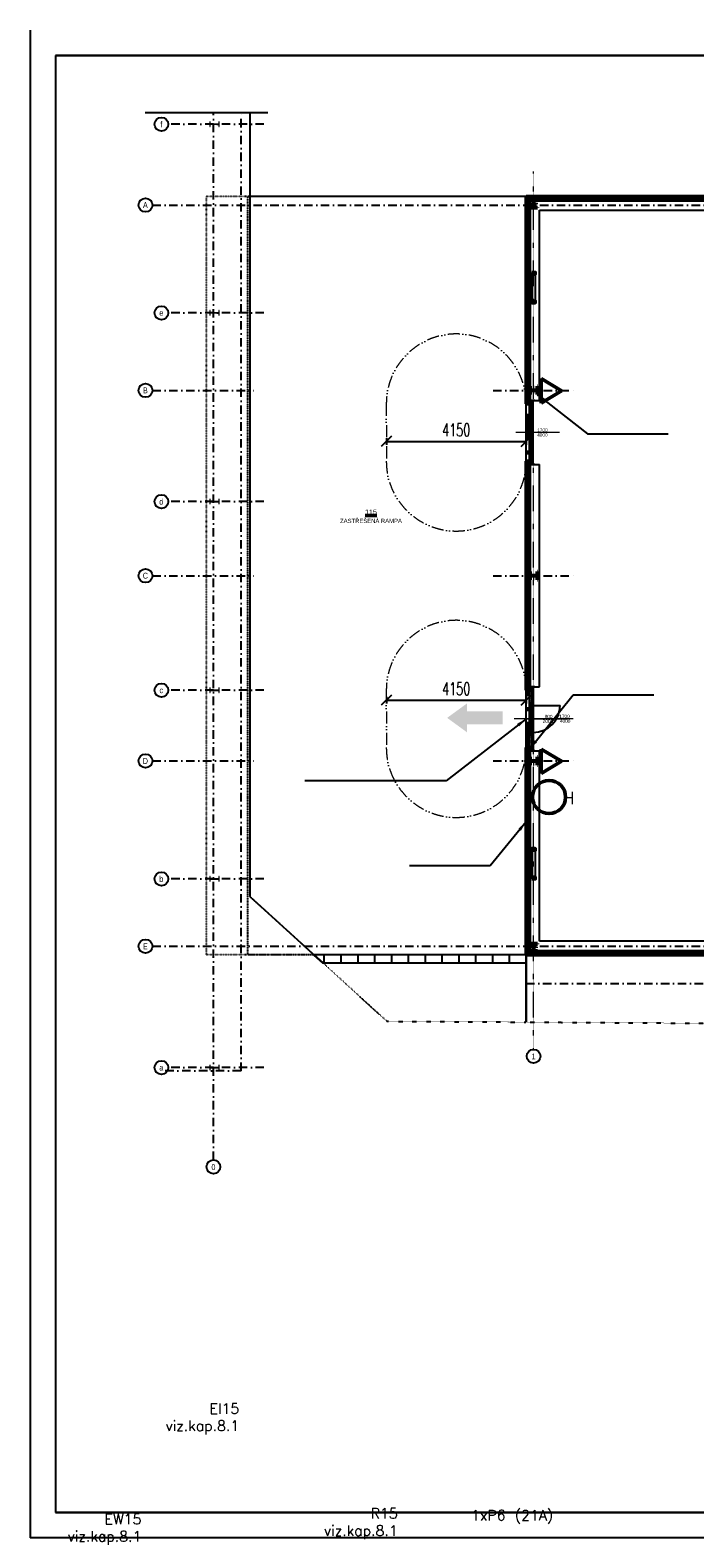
# Model space of a CAD drawing. Header units: millimetres. Extents: x 2886542 to 7567581, y -792623 to 134766.
# Tile 167 of 256: x 4482546 to 4502273, y -336834 to -292085. Entities that reach past the tile are written whole.
import ezdxf
from ezdxf.enums import TextEntityAlignment as Align

# ---------------------------------------------------------------- set-up
doc = ezdxf.new("R2010")
doc.units = ezdxf.units.MM
for name, pattern in [('ACAD_ISO04W100', [30, 24, -3, 0, -3]), ('ACAD_ISO12W100', [21, 12, -3, 0, -3, 0, -3]), ('DASHDOT', [1, 0.5, -0.25, 0, -0.25]), ('DASHDOTX2', [50.8, 25.4, -12.7, 0, -12.7]), ('DIVIDE', [1.25, 0.5, -0.25, 0, -0.25, 0, -0.25]), ('DOT', [0.25, 0, -0.25])]:
    doc.linetypes.add(name, pattern=pattern)
for name, color, linetype, lineweight in [('_STAVAJICI KCE', 9, 'Continuous', 9), ('CKDVERE_', 7, 'Continuous', 25), ('CKDVERE_OSY', 1, 'Continuous', 18), ('CKDVERE_POPIS', 3, 'Continuous', 25), ('CKDVERE_PRAH', 7, 'Continuous', 25), ('CKDVERE_ZARUBNE_RAM', 5, 'Continuous', 25), ('CKPOPISM', 250, 'Continuous', 50), ('CKPOPISM_POPIS', 3, 'Continuous', 25), ('CKPROSTUPY_NADROVINOU', 7, 'DASHDOT', 25), ('CKRASTR', 7, 'DASHDOT', 18), ('CKRASTR_POPIS', 3, 'Continuous', 25), ('CKSTENY_NADROVINOU', 7, 'DIVIDE', 25), ('CKSTENY_PODROVINOU', 7, 'Continuous', 25), ('CKSTENY_REZ', 6, 'Continuous', 50), ('CSPROFILY_OSY', 1, 'DASHDOT', 18), ('CSPROFILY_REZY', 4, 'Continuous', 50), ('pohledy', 7, 'Continuous', 25), ('Text obecně', 7, 'Continuous', 25), ('základy', 5, 'Continuous', 30)]:
    doc.layers.add(name, color=color, linetype=linetype, lineweight=lineweight)
doc.layers.add('CKDVERE_DORAZ', color=7, linetype='DOT', lineweight=25, plot=False)
doc.layers.add('požárničina', color=10, linetype='Continuous')
doc.styles.add('ARIAL', font='arial.ttf')
doc.styles.add('DVERE', font='SIMPLEX.shx', dxfattribs={"width": 0.65})
doc.styles.add('ROMANT', font='romant')
doc.styles.get("Standard").update_dxf_attribs({"font": 'arial.ttf'})
doc.linetypes.add('PRERUSENI', pattern='A,60,[100,CADKON.SHX,S=2.5,R=0,X=0,Y=0],-10', length=70)
doc.dimstyles.new('1_75', dxfattribs={"dimscale": 75, "dimtxt": 2.5, "dimasz": 2, "dimexe": 0.7, "dimexo": 0.625, "dimgap": 1, "dimtad": 1, "dimdec": 0, "dimrnd": 1, "dimtxsty": 'DVERE', "dimblk": 'OBLIQUE', "dimcen": 1.5, "dimclrd": 256, "dimclre": 256, "dimclrt": 4, "dimadec": 0, "dimazin": 0, "dimtm": 1e-09, "dimtfac": 1, "dimtdec": 0, "dimtix": 1, "dimtmove": 2, "dimatfit": 3, "dimldrblk": 'OBLIQUE', "dimfxl": 0, "dimarcsym": 0})
doc.dimstyles.new('úhlová', dxfattribs={"dimscale": 0.2, "dimtxt": 2.5, "dimasz": 1.5, "dimexe": 0, "dimexo": 3, "dimgap": 1, "dimtad": 1, "dimdec": 0, "dimzin": 0, "dimdsep": 46, "dimtxsty": 'ROMANT', "dimcen": 5, "dimclrd": 256, "dimclre": 256, "dimclrt": 7, "dimadec": 1, "dimazin": 0, "dimtfac": 1, "dimtdec": 0, "dimtix": 1, "dimtmove": 2, "dimatfit": 3, "dimfxl": 0, "dimtvp": 2, "dimtolj": 1, "dimtzin": 0, "dimarcsym": 0})

# ---------------------------------------------------------------- blocks, each defined once
blk = doc.blocks.new('CK_S_EXT_HEAHEA240')
for p, q in [((-120, 115), (120, 115)), ((-120, 115), (-120, 103)), ((-120, 103), (-24.75, 103)), ((-3.75, -82), (-3.75, 82)), ((3.75, -82), (3.75, 82)), ((120, 103), (24.75, 103)), ((120, 115), (120, 103)), ((-120, -115), (-120, -103)), ((-120, -103), (-24.75, -103)), ((-120, -115), (120, -115)), ((120, -103), (24.75, -103)), ((120, -115), (120, -103))]:
    blk.add_line(p, q)
for centre, start, end in [((-24.75, 82), 0, 90), ((24.75, 82), 90, 180), ((-24.75, -82), 270, 0), ((24.75, -82), 180, 270)]:
    blk.add_arc(centre, 21, start, end)
blk = doc.blocks.new('CKBL2010716104239', base_point=(56620, 80819))
blk = doc.blocks.new('_Oblique')
at = {"color": 0, "linetype": 'ByBlock', "lineweight": -2}
blk.add_line((-0.5, -0.5), (0.5, 0.5), dxfattribs=at)
blk = doc.blocks.new('*D5209')
at = {"layer": 'Defpoints', "color": 0, "linetype": 'Continuous', "lineweight": 50}
for p in [(4493117, -304102), (4497266, -304030), (4497266, -304290)]:
    blk.add_point(p, dxfattribs=at)
at = {"layer": 'požárničina', "color": 7, "linetype": 'Continuous', "lineweight": -2}
for p, q in [((4493117, -304196), (4493117, -304395)), ((4497266, -304124), (4497266, -304395))]:
    blk.add_line(p, q, dxfattribs=at)
at = {"layer": 'požárničina', "color": 7, "lineweight": -2}
blk.add_line((4493117, -304290), (4497266, -304290), dxfattribs=at)
at = {"layer": 'požárničina', "color": 7, "linetype": 'Continuous', "lineweight": -2, "xscale": 300, "yscale": 300, "zscale": 300, "rotation": 180}
blk.add_blockref('_Oblique', (4493117, -304290), dxfattribs=at)
at = {"layer": 'požárničina', "color": 7, "linetype": 'Continuous', "lineweight": -2, "xscale": 300, "yscale": 300, "zscale": 300}
blk.add_blockref('_Oblique', (4497266, -304290), dxfattribs=at)
at = {"layer": 'požárničina', "color": 7, "linetype": 'Continuous', "lineweight": 9, "insert": (4495191, -303952), "char_height": 375, "attachment_point": 5, "style": 'DVERE'}
blk.add_mtext('4150', dxfattribs=at)
blk = doc.blocks.new('*D5210')
at = {"layer": 'Defpoints', "color": 0, "linetype": 'Continuous', "lineweight": 50}
for p in [(4493117, -311782), (4497266, -311709), (4497266, -311969)]:
    blk.add_point(p, dxfattribs=at)
at = {"layer": 'požárničina', "color": 7, "linetype": 'Continuous', "lineweight": -2}
for p, q in [((4493117, -311875), (4493117, -312074)), ((4497266, -311803), (4497266, -312074))]:
    blk.add_line(p, q, dxfattribs=at)
at = {"layer": 'požárničina', "color": 7, "lineweight": -2}
blk.add_line((4493117, -311969), (4497266, -311969), dxfattribs=at)
at = {"layer": 'požárničina', "color": 7, "linetype": 'Continuous', "lineweight": -2, "xscale": 300, "yscale": 300, "zscale": 300, "rotation": 180}
blk.add_blockref('_Oblique', (4493117, -311969), dxfattribs=at)
at = {"layer": 'požárničina', "color": 7, "linetype": 'Continuous', "lineweight": -2, "xscale": 300, "yscale": 300, "zscale": 300}
blk.add_blockref('_Oblique', (4497266, -311969), dxfattribs=at)
at = {"layer": 'požárničina', "color": 7, "linetype": 'Continuous', "lineweight": 9, "insert": (4495191, -311632), "char_height": 375, "attachment_point": 5, "style": 'DVERE'}
blk.add_mtext('4150', dxfattribs=at)

msp = doc.modelspace()

# ---------------------------------------------------------------- hatches: boundary and pattern name
at = {"layer": 'požárničina', "linetype": 'ACAD_ISO04W100', "lineweight": 50, "ltscale": 50, "extrusion": (0, 0, -1)}
h = msp.add_hatch(color=256, dxfattribs=at)
h.paths.add_polyline_path([(-4495506.2, -312686.5), (-4496571.2, -312686.5), (-4496571.2, -312306.9), (-4495506.2, -312306.9)])
h.paths.add_polyline_path([(-4495506.2, -312922.1), (-4495506.2, -312686.5), (-4495506.2, -312306.9), (-4495506.2, -312071.4), (-4494921.7, -312496.7)])

# ---------------------------------------------------------------- linework, layer by layer
at = {"layer": '_STAVAJICI KCE', "color": 0}
for points in [[(4487891.2, -294944), (4487891.2, -294894.8, -0.4142136), (4487906.2, -294879.8), (4488125.8, -294879.8, -0.4142136), (4488140.8, -294894.8), (4488140.8, -294944), (4488151, -294944), (4488151, -294809), (4488140.8, -294809), (4488140.8, -294858.2, -0.4142136), (4488125.8, -294873.2), (4487906.2, -294873.2, -0.4142136), (4487891.2, -294858.2), (4487891.2, -294809), (4487881, -294809), (4487881, -294944)], [(4487891.2, -300544), (4487891.2, -300494.8, -0.4142136), (4487906.2, -300479.8), (4488125.8, -300479.8, -0.4142136), (4488140.8, -300494.8), (4488140.8, -300544), (4488151, -300544), (4488151, -300409), (4488140.8, -300409), (4488140.8, -300458.2, -0.4142136), (4488125.8, -300473.2), (4487906.2, -300473.2, -0.4142136), (4487891.2, -300458.2), (4487891.2, -300409), (4487881, -300409), (4487881, -300544)], [(4487891.2, -306144), (4487891.2, -306094.8, -0.4142136), (4487906.2, -306079.8), (4488125.8, -306079.8, -0.4142136), (4488140.8, -306094.8), (4488140.8, -306144), (4488151, -306144), (4488151, -306009), (4488140.8, -306009), (4488140.8, -306058.2, -0.4142136), (4488125.8, -306073.2), (4487906.2, -306073.2, -0.4142136), (4487891.2, -306058.2), (4487891.2, -306009), (4487881, -306009), (4487881, -306144)], [(4487891.2, -311744), (4487891.2, -311694.8, -0.4142136), (4487906.2, -311679.8), (4488125.8, -311679.8, -0.4142136), (4488140.8, -311694.8), (4488140.8, -311744), (4488151, -311744), (4488151, -311609), (4488140.8, -311609), (4488140.8, -311658.2, -0.4142136), (4488125.8, -311673.2), (4487906.2, -311673.2, -0.4142136), (4487891.2, -311658.2), (4487891.2, -311609), (4487881, -311609), (4487881, -311744)], [(4487891.2, -317344), (4487891.2, -317294.8, -0.4142136), (4487906.2, -317279.8), (4488125.8, -317279.8, -0.4142136), (4488140.8, -317294.8), (4488140.8, -317344), (4488151, -317344), (4488151, -317209), (4488140.8, -317209), (4488140.8, -317258.2, -0.4142136), (4488125.8, -317273.2), (4487906.2, -317273.2, -0.4142136), (4487891.2, -317258.2), (4487891.2, -317209), (4487881, -317209), (4487881, -317344)], [(4487891.2, -322944), (4487891.2, -322894.8, -0.4142136), (4487906.2, -322879.8), (4488125.8, -322879.8, -0.4142136), (4488140.8, -322894.8), (4488140.8, -322944), (4488151, -322944), (4488151, -322809), (4488140.8, -322809), (4488140.8, -322858.2, -0.4142136), (4488125.8, -322873.2), (4487906.2, -322873.2, -0.4142136), (4487891.2, -322858.2), (4487891.2, -322809), (4487881, -322809), (4487881, -322944)]]:
    msp.add_lwpolyline(points, format="xyb", close=True, dxfattribs=at)
at = {"layer": 'CKDVERE_', "color": 0}
for p, q in [((4497426, -304936.5), (4497426, -303116.5)), ((4497426, -303116.5), (4497476, -303116.5)), ((4497476, -304936.5), (4497476, -303116.5)), ((4497426, -304936.5), (4497476, -304936.5)), ((4497426, -311616.5), (4497426, -313436.5)), ((4497426, -311616.5), (4497476, -311616.5)), ((4497476, -311616.5), (4497476, -313436.5)), ((4497476, -312126.5), (4498276, -312126.5)), ((4497426, -313436.5), (4497476, -313436.5))]:
    msp.add_line(p, q, dxfattribs=at)
msp.add_arc((4497476, -312126.5), 800, 270, 0, dxfattribs=at)
at = {"layer": 'CKDVERE_DORAZ', "color": 0}
for p, q in [((4497266, -297026.5), (4487766, -297026.5)), ((4487766, -297026.5), (4487766, -319526.5)), ((4497366, -304926.5), (4497366, -303126.5)), ((4497366, -311626.5), (4497366, -313426.5)), ((4497266, -319526.5), (4487766, -319526.5))]:
    msp.add_line(p, q, dxfattribs=at)
at = {"layer": 'CKDVERE_OSY', "color": 0}
for p, q in [((4498257.8, -304026.5), (4496962.5, -304026.5)), ((4498657.6, -312526.5), (4496912.5, -312526.5)), ((4497276, -312526.5), (4498492, -312526.5))]:
    msp.add_line(p, q, dxfattribs=at)
at = {"layer": 'CKDVERE_PRAH', "color": 0}
for p, q in [((4497426, -312126.5), (4497426, -313026.5)), ((4497476, -312126.5), (4497476, -313026.5))]:
    msp.add_line(p, q, dxfattribs=at)
at = {"layer": 'CKDVERE_ZARUBNE_RAM', "color": 0}
for p, q in [((4497526, -303076.5), (4497376, -303076.5)), ((4497376, -303176.5), (4497376, -303076.5)), ((4497376, -303176.5), (4497416, -303176.5)), ((4497416, -303136.5), (4497416, -303176.5)), ((4497376, -304876.5), (4497376, -304976.5)), ((4497376, -304876.5), (4497416, -304876.5)), ((4497526, -304976.5), (4497376, -304976.5)), ((4497416, -304916.5), (4497416, -304876.5)), ((4497526, -311576.5), (4497376, -311576.5)), ((4497376, -311676.5), (4497376, -311576.5)), ((4497376, -311676.5), (4497416, -311676.5)), ((4497416, -311636.5), (4497416, -311676.5)), ((4497426, -312126.5), (4497426, -312026.5)), ((4497426, -312026.5), (4497476, -312026.5)), ((4497476, -312126.5), (4497426, -312126.5)), ((4497476, -312026.5), (4497476, -312126.5)), ((4497426, -312926.5), (4497476, -312926.5)), ((4497426, -313026.5), (4497426, -312926.5)), ((4497476, -313026.5), (4497426, -313026.5)), ((4497476, -312926.5), (4497476, -313026.5)), ((4497376, -313376.5), (4497376, -313476.5)), ((4497376, -313376.5), (4497416, -313376.5)), ((4497526, -313476.5), (4497376, -313476.5)), ((4497416, -313416.5), (4497416, -313376.5))]:
    msp.add_line(p, q, dxfattribs=at)
at = {"layer": 'CKPROSTUPY_NADROVINOU', "color": 0, "ltscale": 500}
for p, q in [((4489486, -294876.5), (4486645.6, -294876.5)), ((4487986, -325618), (4487986, -294529.5)), ((4488805.9, -322976.5), (4488805.9, -294530.5)), ((4486173.3, -297276.5), (4540486, -297276.5)), ((4489486, -300476.5), (4486645.6, -300476.5)), ((4486173.3, -302776.5), (4489186.5, -302776.5)), ((4496285.5, -302776.5), (4498686.5, -302776.5)), ((4489486, -306076.5), (4486645.6, -306076.5)), ((4486173.3, -308276.5), (4489186.5, -308276.5)), ((4496285.5, -308276.5), (4498686.5, -308276.5)), ((4489486, -311676.5), (4486645.6, -311676.5)), ((4486173.3, -313776.5), (4489186.5, -313776.5)), ((4496285.5, -313776.5), (4498686.5, -313776.5)), ((4489486, -317276.5), (4486645.6, -317276.5)), ((4486173.3, -319276.5), (4523486, -319276.5)), ((4497266, -320376.5), (4521916, -320376.5)), ((4488805.9, -322976.5), (4486400.7, -322976.5)), ((4489486, -322876.5), (4486645.6, -322876.5))]:
    msp.add_line(p, q, dxfattribs=at)
at = {"layer": 'CKRASTR', "color": 0}
msp.add_line((4497486, -322334.7), (4497486, -296276.5), dxfattribs=at)
at = {"layer": 'CKRASTR_POPIS', "color": 0}
for centre in [(4486441.7, -294876.5), (4485969.3, -297276.5), (4486441.7, -300476.5), (4485969.3, -302776.5), (4486441.7, -306076.5), (4485969.3, -308276.5), (4486441.7, -311676.5), (4485969.3, -313776.5), (4486441.7, -317276.5), (4485969.3, -319276.5), (4497486, -322538.6), (4486441.7, -322876.5), (4487986, -325821.9)]:
    msp.add_circle(centre, 203.9, dxfattribs=at)
at = {"layer": 'CKSTENY_NADROVINOU', "color": 0}
for p, q in [((4497266, -297026.5), (4489004.9, -297026.5)), ((4489004.9, -319526.5), (4489004.9, -297026.5)), ((4497266, -319526.5), (4489004.9, -319526.5))]:
    msp.add_line(p, q, dxfattribs=at)
at = {"layer": 'CKSTENY_PODROVINOU', "color": 0}
for p, q in [((4489066.7, -294530), (4489066.1, -317799.4)), ((4497266, -297026.5), (4489066, -297026.5)), ((4497666, -297426.5), (4539306, -297426.5)), ((4497666, -303076.5), (4497666, -297426.5)), ((4497436, -299326.5), (4497436, -300126.5)), ((4497536, -299326.5), (4497536, -300126.5)), ((4497266, -304876.5), (4497266, -303176.5)), ((4497366, -304876.5), (4497366, -303176.5)), ((4497666, -311576.5), (4497666, -304976.5)), ((4497266, -313376.5), (4497266, -311676.5)), ((4497366, -313376.5), (4497366, -311676.5)), ((4497426, -312926.5), (4497426, -312026.5)), ((4497476, -312926.5), (4497476, -312026.5)), ((4497666, -319126.5), (4497666, -313476.5)), ((4497436, -316426.5), (4497436, -317226.5)), ((4497536, -316426.5), (4497536, -317226.5)), ((4489066.1, -317799.4), (4491238.2, -319776.5)), ((4534201, -319126.5), (4497666, -319126.5)), ((4497266, -319526.5), (4490963.6, -319526.5)), ((4497266, -319776.5), (4491238.2, -319776.5))]:
    msp.add_line(p, q, dxfattribs=at)
at = {"layer": 'CKSTENY_REZ', "color": 0}
for p, q in [((4539706, -297026.5), (4497266, -297026.5)), ((4497266, -303176.5), (4497266, -297026.5)), ((4539606, -297126.5), (4497366, -297126.5)), ((4497366, -303176.5), (4497366, -297126.5)), ((4497366, -303176.5), (4497266, -303176.5)), ((4497266, -311676.5), (4497266, -304876.5)), ((4497366, -304876.5), (4497266, -304876.5)), ((4497366, -311676.5), (4497366, -304876.5)), ((4497366, -311676.5), (4497266, -311676.5)), ((4497476, -312026.5), (4497426, -312026.5)), ((4497476, -312926.5), (4497426, -312926.5)), ((4497266, -313376.5), (4497266, -319526.5)), ((4497366, -313376.5), (4497266, -313376.5)), ((4497366, -313376.5), (4497366, -319426.5)), ((4497366, -319426.5), (4534201, -319426.5)), ((4497266, -319526.5), (4522766, -319526.5))]:
    msp.add_line(p, q, dxfattribs=at)
at = {"layer": 'CSPROFILY_OSY', "color": 0}
for p, q in [((4497486, -297081.5), (4497486, -297366.5)), ((4497616, -297241.5), (4497356, -297241.5)), ((4497361, -302776.5), (4497611, -302776.5)), ((4497486, -302646.5), (4497486, -302906.5)), ((4497361, -308276.5), (4497611, -308276.5)), ((4497486, -308146.5), (4497486, -308406.5)), ((4497486, -313646.5), (4497486, -313906.5)), ((4497361, -313776.5), (4497611, -313776.5)), ((4497616, -319311.5), (4497356, -319311.5)), ((4497486, -319186.5), (4497486, -319436.5))]:
    msp.add_line(p, q, dxfattribs=at)
at = {"layer": 'CSPROFILY_REZY', "color": 0}
for points in [[(4497436, -299276.5), (4497536, -299276.5), (4497536, -299326.5), (4497436, -299326.5)], [(4497436, -300126.5), (4497536, -300126.5), (4497536, -300176.5), (4497436, -300176.5)], [(4497436, -316426.5), (4497536, -316426.5), (4497536, -316376.5), (4497436, -316376.5)], [(4497436, -317276.5), (4497536, -317276.5), (4497536, -317226.5), (4497436, -317226.5)]]:
    msp.add_lwpolyline(points, close=True, dxfattribs=at)
at = {"layer": 'pohledy', "color": 0, "linetype": 'PRERUSENI'}
msp.add_line((4485959.3, -294527.1), (4489599.6, -294530.5), dxfattribs=at)
at = {"layer": 'pohledy', "color": 0}
for p, q in [((4497366, -303076.5), (4497666, -303076.5)), ((4497366, -304976.5), (4497666, -304976.5)), ((4497366, -311576.5), (4497666, -311576.5)), ((4497366, -313476.5), (4497666, -313476.5)), ((4491266, -319526.5), (4491266, -319776.5)), ((4491766, -319526.5), (4491766, -319776.5)), ((4492266, -319526.5), (4492266, -319776.5)), ((4492766, -319526.5), (4492766, -319776.5)), ((4493266, -319526.5), (4493266, -319776.5)), ((4493766, -319526.5), (4493766, -319776.5)), ((4494266, -319526.5), (4494266, -319776.5)), ((4494766, -319526.5), (4494766, -319776.5)), ((4495266, -319526.5), (4495266, -319776.5)), ((4495766, -319526.5), (4495766, -319776.5)), ((4496266, -319526.5), (4496266, -319776.5)), ((4496766, -319526.5), (4496766, -319776.5)), ((4497266, -319526.5), (4497266, -320326.5))]:
    msp.add_line(p, q, dxfattribs=at)
at = {"layer": 'pohledy', "color": 0, "linetype": 'DOT', "ltscale": 2}
for p, q in [((4493134, -321501.9), (4489066.1, -317799.4)), ((4493134, -321501.9), (4497266, -321526.5)), ((4497266, -321526.5), (4510603.8, -321613.3))]:
    msp.add_line(p, q, dxfattribs=at)
at = {"layer": 'požárničina', "linetype": 'DASHDOTX2', "lineweight": 60, "ltscale": 30}
for p, q in [((4497315.5, -319476), (4497315.5, -297079)), ((4497315.5, -297079), (4539651, -297079)), ((4522983, -319476), (4497315.5, -319476))]:
    msp.add_line(p, q, dxfattribs=at)
at = {"layer": 'požárničina', "linetype": 'ACAD_ISO04W100', "lineweight": 50, "ltscale": 50, "extrusion": (0, 0, -1)}
for p, q in [((4497707.7, -302421.5), (4498314.6, -302786.7)), ((4497707.7, -302421.5), (4497707.7, -303151.8)), ((4497707.7, -303151.8), (4498314.6, -302786.7)), ((4497707.7, -313421.5), (4498314.6, -313786.7)), ((4497707.7, -313421.5), (4497707.7, -314151.8)), ((4497707.7, -314151.8), (4498314.6, -313786.7))]:
    msp.add_line(p, q, dxfattribs=at)
at = {"layer": 'požárničina', "linetype": 'ACAD_ISO12W100', "lineweight": 0, "ltscale": 30}
for p, q in [((4493116, -303176.5), (4493117.9, -304964.8)), ((4493116, -311676.5), (4493117.9, -313464.8))]:
    msp.add_line(p, q, dxfattribs=at)
at = {"layer": 'požárničina', "lineweight": 50, "ltscale": 50, "extrusion": (0, 0, -1)}
msp.add_circle((-4497946.1, -314846.8), 492, dxfattribs=at)
at = {"layer": 'požárničina', "linetype": 'ACAD_ISO12W100', "lineweight": 0, "ltscale": 30}
for centre, start, end in [((4495191, -303176.5), 0, 180), ((4495191, -304876.5), 180, 0), ((4495191, -311676.5), 0, 180), ((4495191, -313376.5), 180, 0)]:
    msp.add_arc(centre, 2075, start, end, dxfattribs=at)
at = {"layer": 'Text obecně'}
for p, q in [((4482546, -292085), (4482546, -336834)), ((4483296, -292835), (4483296, -336084)), ((4483296, -292835), (4483296, -336084)), ((4483296, -292835), (4506537.5, -292835)), ((4506537.5, -292835), (4483296, -292835)), ((4506537.5, -292835), (4483296, -292835)), ((4483296, -292835), (4506537.5, -292835)), ((4506537.5, -292835), (4483296, -292835)), ((4506537.5, -292835), (4483296, -292835)), ((4483296, -292835), (4506537.5, -292835)), ((4506537.5, -292835), (4483296, -292835)), ((4506537.5, -292835), (4483296, -292835)), ((4483296, -292835), (4506537.5, -292835)), ((4506537.5, -292835), (4483296, -292835)), ((4506537.5, -292835), (4483296, -292835)), ((4505787.5, -292835), (4483296, -292835)), ((4483296, -292835), (4506537.5, -292835)), ((4506537.5, -292835), (4483296, -292835)), ((4506537.5, -292835), (4483296, -292835)), ((4483296, -336084), (4506537.5, -336084)), ((4506537.5, -336084), (4483296, -336084)), ((4506537.5, -336084), (4483296, -336084)), ((4483296, -336084), (4506537.5, -336084)), ((4506537.5, -336084), (4483296, -336084)), ((4506537.5, -336084), (4483296, -336084)), ((4483296, -336084), (4506537.5, -336084)), ((4506537.5, -336084), (4483296, -336084)), ((4506537.5, -336084), (4483296, -336084)), ((4505787.5, -336084), (4483296, -336084)), ((4483296, -336084), (4506537.5, -336084)), ((4506537.5, -336084), (4483296, -336084)), ((4506537.5, -336084), (4483296, -336084)), ((4506537.5, -336834), (4482546, -336834))]:
    msp.add_line(p, q, dxfattribs=at)
at = {"layer": 'základy', "color": 0}
for p, q in [((4491238.2, -319776.5), (4490963.6, -319526.5)), ((4497266, -319526.5), (4497266, -321526.5))]:
    msp.add_line(p, q, dxfattribs=at)

# ---------------------------------------------------------------- block references
at = {"layer": 'CKPOPISM', "color": 0}
ref = msp.add_blockref('CKBL2010716104239', (4492661.4, -306712.8), dxfattribs=dict(at, xscale=0.5, yscale=0.5, zscale=0.5))
ref.add_attrib('JMENO', 'ZASTŘEŠENÁ RAMPA', dxfattribs={"layer": 'CKPOPISM_POPIS', "height": 125}).set_placement((4492661.4, -306712.8), align=Align.CENTER)
ref.add_attrib('CISLO', '%%U115', dxfattribs={"height": 150, "style": 'ARIAL'}).set_placement((4492661.4, -306462.8), align=Align.CENTER)
at = {"layer": 'CSPROFILY_REZY', "color": 0}
for p, rotation in [((4497486, -297241.5), 180), ((4497486, -302776.5), 270), ((4497486, -308276.5), 270), ((4497486, -313776.5), 270), ((4497486, -319311.5), 180)]:
    msp.add_blockref('CK_S_EXT_HEAHEA240', p, dxfattribs=dict(at, rotation=rotation))

# ---------------------------------------------------------------- texts
at = {"layer": 'CKDVERE_POPIS', "color": 0}
for s, p in [(' 4000', (4497729, -304046.5)), (' 2000', (4497892, -312546.5)), (' 4000', (4498404.4, -312542.5))]:
    msp.add_text(s, height=100, dxfattribs=at).set_placement(p, align=Align.TOP_CENTER)
for s, p in [(' 1700', (4497729, -304006.5)), ('  800', (4497892, -312506.5)), ('1700', (4498404.4, -312502.5))]:
    msp.add_text(s, height=100, dxfattribs=at).set_placement(p, align=Align.CENTER)
at = {"layer": 'CKRASTR_POPIS', "color": 0, "style": 'ARIAL', "width": 0.8}
for s, p in [('f', (4486437.6, -294876.5)), ('A', (4485965.2, -297276.5)), ('e', (4486437.6, -300476.5)), ('B', (4485965.2, -302776.5)), ('d', (4486437.6, -306076.5)), ('C', (4485965.2, -308276.5)), ('c', (4486437.6, -311676.5)), ('D', (4485965.2, -313776.5)), ('b', (4486437.6, -317276.5)), ('E', (4485965.2, -319276.5)), ('1', (4497486, -322547.1)), ('a', (4486437.6, -322876.5)), ('0', (4487986, -325830.3))]:
    msp.add_text(s, height=175, dxfattribs=at).set_placement(p, align=Align.MIDDLE)
at = {"layer": 'požárničina', "lineweight": 50, "insert": (4496766.5, -314687.5), "char_height": 367.408, "width": 2378.965, "attachment_point": 1}
msp.add_mtext('{\\Ftxt,bigfont|c238;\\W4.8403; \\W1;H}', dxfattribs=at)
at = {"layer": 'požárničina', "color": 1, "lineweight": 30, "char_height": 307.125, "width": 715494.708, "attachment_point": 3}
for s, insert in [('{\\Ftxt,bigfont|c238;EI15\\Pviz.kap.8.1}', (4488750.5, -332841.7)), ('{\\Ftxt,bigfont|c238;R15\\Pviz.kap.8.1}', (4493453.2, -335952.9)), ('{\\Ftxt,bigfont|c238;1xP6 (21A)}', (4498062.6, -336008.5)), ('{\\Ftxt,bigfont|c238;EW15\\Pviz.kap.8.1}', (4485846.5, -336123.4))]:
    msp.add_mtext(s, dxfattribs=dict(at, insert=insert))

# ---------------------------------------------------------------- dimensions: what is measured, and where the dimension line sits
at = {"layer": 'požárničina', "color": 7, "linetype": 'Continuous', "lineweight": 9}
for base, p1, p2, picture, middle in [((4497266, -304289.8), (4493117, -304102.3), (4497266, -304030.2), '*D5209', (4495191.5, -303952.3)), ((4497266, -311969), (4493117, -311781.5), (4497266, -311709.4), '*D5210', (4495191.5, -311631.5))]:
    dim = msp.add_linear_dim(base=base, p1=p1, p2=p2, text='4150', dimstyle='1_75', override={"dimscale": 150, "dimclrd": 7, "dimclre": 7, "dimclrt": 7, "dimfxl": 1.25, "dimfxlon": 1, "dimtfill": 1, "dimtfillclr": 256}, dxfattribs=at)
    dim.commit()
    dim.dimension.update_dxf_attribs({"geometry": picture, "text_midpoint": middle})

# ---------------------------------------------------------------- leaders
at = {"layer": 'požárničina'}
for points in [[(4497598, -302896.5), (4499084.8, -304067.9), (4501478, -304067.9)], [(4497363, -313427.3), (4498663.7, -311817.5), (4501057, -311817.5)], [(4497266, -312526.5), (4494892.9, -314365.4), (4490700.2, -314365.4)], [(4497263, -315583.5), (4496194.4, -316887.9), (4493801.2, -316887.9)]]:
    msp.add_leader(points, dimstyle='úhlová', override={"dimasz": 1500, "dimgap": 1, "dimtad": 0}, dxfattribs=at)

doc.saveas('drawing.dxf')
